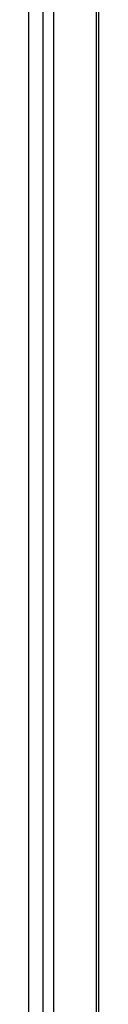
# Model space of a CAD drawing. Header units: inches. Extents: x 11 to 197, y 14 to 125.
# Tile 72 of 82: x 168.791 to 169.704, y 79.281 to 92.124. Entities that reach past the tile are written whole.
import ezdxf

# ---------------------------------------------------------------- set-up
doc = ezdxf.new("R2010")
doc.units = ezdxf.units.IN
doc.header["$MEASUREMENT"] = 0
doc.layers.add('Visible Edges(ANSI)', color=7, linetype='Continuous', lineweight=25)
doc.layers.add('Visible Tangent Edges(ANSI)', color=7, linetype='Continuous', lineweight=25)

msp = doc.modelspace()

# ---------------------------------------------------------------- linework, layer by layer
at = {"layer": 'Visible Edges(ANSI)'}
for p, q in [((168.791, 65.705), (168.791, 98.84)), ((169.697, 98.236), (169.697, 66.085)), ((169.704, 66.071), (169.704, 98.232))]:
    msp.add_line(p, q, dxfattribs=at)
at = {"layer": 'Visible Tangent Edges(ANSI)'}
for p, q in [((168.972, 98.688), (168.972, 65.648)), ((169.112, 98.574), (169.112, 65.754)), ((169.668, 98.253), (169.668, 66.075))]:
    msp.add_line(p, q, dxfattribs=at)

doc.saveas('drawing.dxf')
